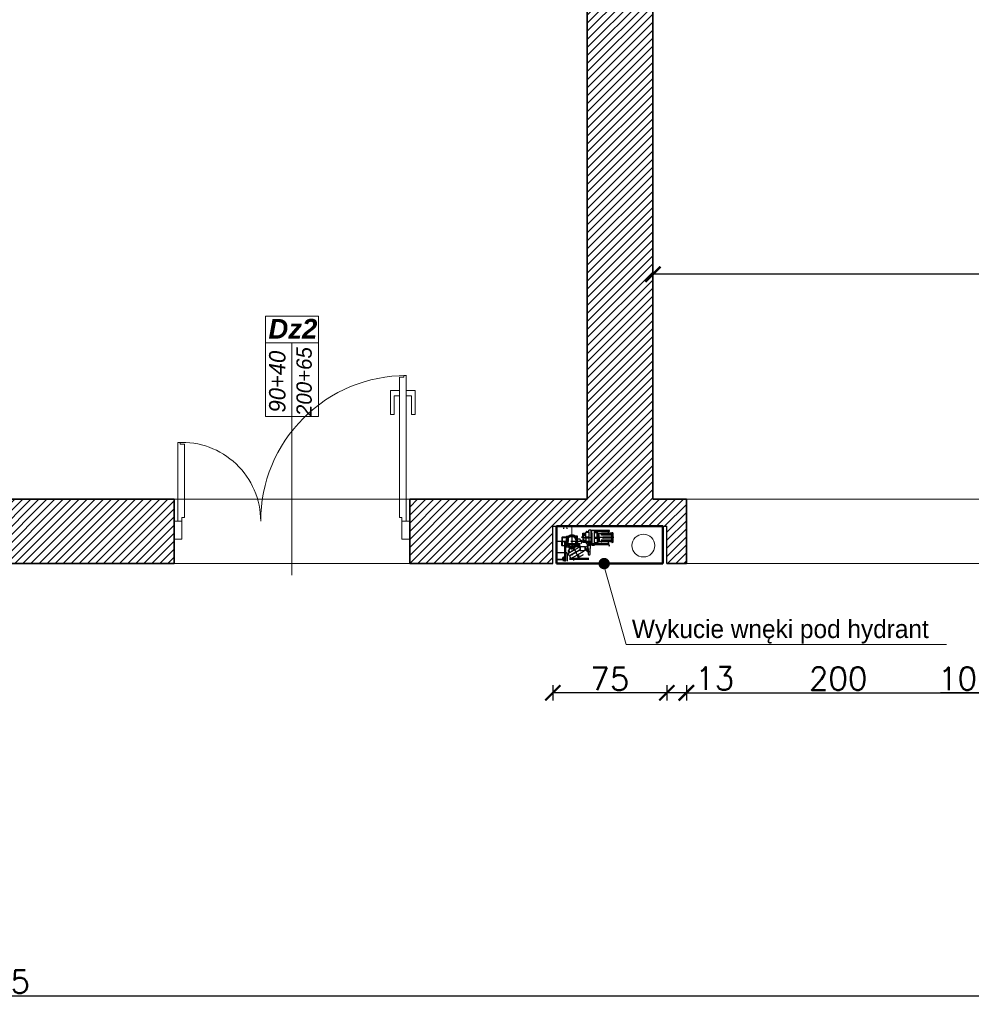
# Model space of a CAD drawing. Header units: millimetres. Extents: x -587 to 358276, y -26688 to 221215.
# Tile 250 of 256: x 15619 to 16245, y 10531 to 11179. Entities that reach past the tile are written whole.
import ezdxf
from ezdxf.lldxf.tags import DXFTag

# ---------------------------------------------------------------- set-up
doc = ezdxf.new("R2010")
doc.units = ezdxf.units.MM
doc.header["$MEASUREMENT"] = 0
doc.linetypes.add('ACAD_ISO10W100', pattern=[18, 12, -3, 0, -3])
doc.linetypes.add('DASHED', pattern=[19.05, 12.7, -6.35])
for name, color, linetype, lineweight in [('A_istniejące ściany', 7, 'Continuous', 35), ('A_l.przerywana', 250, 'ICAD_ISO03W100', 9), ('A_okna wymieniane', 5, 'Continuous', 15), ('A_opisy', 166, 'Continuous', 15), ('l.przekrojowa', 5, 'Continuous', 30), ('l.przerywana', 104, 'ICAD_ISO03W100', 5), ('l.wypełnien', 253, 'Continuous', 5), ('Nowe_820-G Rysunki Obrazki_Nr_pióra__1', 7, 'Continuous', 13), ('Nowe_820-G Rysunki Obrazki_Nr_pióra__23', 7, 'Continuous', 15), ('WYMIAROWA', 1, 'Continuous', 20), ('wymiarowanie', 176, 'Continuous', 9)]:
    doc.layers.add(name, color=color, linetype=linetype, lineweight=lineweight)
doc.layers.add('osie', color=8, linetype='ACAD_ISO10W100')
doc.styles.add('ARIALL', font='GOTHIC.TTF', dxfattribs={"height": 40})
doc.styles.add('ROMANS', font='romans')
doc.styles.add('styl2', font='simplex.shx')
tags = doc.linetypes.add('ICAD_ISO03W100', pattern=[30, 12, -18]).pattern_tags.tags
tags[6:7] = [DXFTag(74, 4), DXFTag(75, 0), DXFTag(340, '0'), DXFTag(46, 1.0), DXFTag(50, 0.0), DXFTag(44, 0.0), DXFTag(45, 0.0)]
tags[4:5] = [DXFTag(74, 4), DXFTag(75, 0), DXFTag(340, '0'), DXFTag(46, 1.0), DXFTag(50, 0.0), DXFTag(44, 0.0), DXFTag(45, 0.0)]
doc.dimstyles.new('Kopia I_1.100', dxfattribs={"dimtxt": 15, "dimasz": 10, "dimexe": 5, "dimexo": 1, "dimgap": 1.5, "dimtad": 1, "dimdec": 1, "dimrnd": 0.5, "dimtxsty": 'styl2', "dimblk": 'ARCHTICK', "dimcen": 5, "dimadec": 0, "dimazin": 0, "dimtfac": 1, "dimtdec": 1, "dimtmove": 0, "dimatfit": 3, "dimldrblk": 'ARCHTICK', "dimfxl": 10, "dimfxlon": 1, "dimarcsym": 0})

# ---------------------------------------------------------------- blocks, each defined once
blk = doc.blocks.new('_ArchTick')
at = {"color": 0, "linetype": 'ByBlock', "const_width": 0.15}
blk.add_lwpolyline([(-0.5, -0.5), (0.5, 0.5)], dxfattribs=at)
blk = doc.blocks.new('*D4189')
at = {"layer": 'Defpoints', "color": 0}
for p in [(14932.23, 10596.21), (16267.42, 10581.82), (16267.42, 10536.99)]:
    blk.add_point(p, dxfattribs=at)
at = {"layer": 'wymiarowanie', "color": 0, "lineweight": -2}
for p, q in [((14932.23, 10541.99), (14932.23, 10531.99)), ((16267.42, 10541.99), (16267.42, 10531.99)), ((14932.23, 10536.99), (16267.42, 10536.99))]:
    blk.add_line(p, q, dxfattribs=at)
at = {"layer": 'wymiarowanie', "color": 0, "lineweight": -2, "xscale": 10, "yscale": 10, "zscale": 10, "rotation": 180}
blk.add_blockref('_ArchTick', (14932.23, 10536.99), dxfattribs=at)
at = {"layer": 'wymiarowanie', "color": 0, "lineweight": -2, "xscale": 10, "yscale": 10, "zscale": 10}
blk.add_blockref('_ArchTick', (16267.42, 10536.99), dxfattribs=at)
at = {"layer": 'wymiarowanie', "color": 0, "insert": (15599.82, 10546.37), "char_height": 15, "attachment_point": 5, "style": 'styl2'}
blk.add_mtext('1335', dxfattribs=at)
blk = doc.blocks.new('*D4219')
at = {"layer": 'Defpoints', "color": 0}
for p in [(16044.57, 10821.43), (16057.45, 10821.43), (16044.57, 10736.36)]:
    blk.add_point(p, dxfattribs=at)
at = {"layer": 'wymiarowanie', "color": 0, "lineweight": -2}
for p, q in [((16044.57, 10741.36), (16044.57, 10731.36)), ((16057.45, 10741.36), (16057.45, 10731.36)), ((16057.45, 10736.36), (16044.57, 10736.36))]:
    blk.add_line(p, q, dxfattribs=at)
at = {"layer": 'wymiarowanie', "color": 0, "lineweight": -2, "xscale": 10, "yscale": 10, "zscale": 10, "rotation": 180}
blk.add_blockref('_ArchTick', (16044.57, 10736.36), dxfattribs=at)
at = {"layer": 'wymiarowanie', "color": 0, "lineweight": -2, "xscale": 10, "yscale": 10, "zscale": 10}
blk.add_blockref('_ArchTick', (16057.45, 10736.36), dxfattribs=at)
at = {"layer": 'wymiarowanie', "color": 0, "insert": (16076.12, 10745.91), "char_height": 15, "attachment_point": 5, "style": 'styl2'}
blk.add_mtext('13', dxfattribs=at)
blk = doc.blocks.new('*D4220')
at = {"layer": 'Defpoints', "color": 0}
for p in [(15969.57, 10821.43), (16044.57, 10821.43), (15969.57, 10736.36)]:
    blk.add_point(p, dxfattribs=at)
at = {"layer": 'wymiarowanie', "color": 0, "lineweight": -2}
for p, q in [((15969.57, 10741.36), (15969.57, 10731.36)), ((16044.57, 10741.36), (16044.57, 10731.36)), ((16044.57, 10736.36), (15969.57, 10736.36))]:
    blk.add_line(p, q, dxfattribs=at)
at = {"layer": 'wymiarowanie', "color": 0, "lineweight": -2, "xscale": 10, "yscale": 10, "zscale": 10, "rotation": 180}
blk.add_blockref('_ArchTick', (15969.57, 10736.36), dxfattribs=at)
at = {"layer": 'wymiarowanie', "color": 0, "lineweight": -2, "xscale": 10, "yscale": 10, "zscale": 10}
blk.add_blockref('_ArchTick', (16044.57, 10736.36), dxfattribs=at)
at = {"layer": 'wymiarowanie', "color": 0, "insert": (16007.07, 10745.55), "char_height": 15, "attachment_point": 5, "style": 'styl2'}
blk.add_mtext('75', dxfattribs=at)
blk = doc.blocks.new('*D4221')
at = {"layer": 'Defpoints', "color": 0}
for p in [(16057.45, 10821.43), (16257.26, 10821.43), (16257.26, 10736.36)]:
    blk.add_point(p, dxfattribs=at)
at = {"layer": 'wymiarowanie', "color": 0, "lineweight": -2}
for p, q in [((16057.45, 10741.36), (16057.45, 10731.36)), ((16257.26, 10741.36), (16257.26, 10731.36)), ((16057.45, 10736.36), (16257.26, 10736.36))]:
    blk.add_line(p, q, dxfattribs=at)
at = {"layer": 'wymiarowanie', "color": 0, "lineweight": -2, "xscale": 10, "yscale": 10, "zscale": 10, "rotation": 180}
blk.add_blockref('_ArchTick', (16057.45, 10736.36), dxfattribs=at)
at = {"layer": 'wymiarowanie', "color": 0, "lineweight": -2, "xscale": 10, "yscale": 10, "zscale": 10}
blk.add_blockref('_ArchTick', (16257.26, 10736.36), dxfattribs=at)
at = {"layer": 'wymiarowanie', "color": 0, "insert": (16157.35, 10745.74), "char_height": 15, "attachment_point": 5, "style": 'styl2'}
blk.add_mtext('200', dxfattribs=at)
blk = doc.blocks.new('*D4222')
at = {"layer": 'Defpoints', "color": 0}
for p in [(16257.26, 10821.43), (16267.42, 10777.06), (16267.42, 10736.36)]:
    blk.add_point(p, dxfattribs=at)
at = {"layer": 'wymiarowanie', "color": 0, "lineweight": -2}
for p, q in [((16257.26, 10741.36), (16257.26, 10731.36)), ((16267.42, 10741.36), (16267.42, 10731.36)), ((16257.26, 10736.36), (16224.61, 10736.36)), ((16257.26, 10736.36), (16267.42, 10736.36))]:
    blk.add_line(p, q, dxfattribs=at)
at = {"layer": 'wymiarowanie', "color": 0, "lineweight": -2, "xscale": 10, "yscale": 10, "zscale": 10, "rotation": 180}
blk.add_blockref('_ArchTick', (16257.26, 10736.36), dxfattribs=at)
at = {"layer": 'wymiarowanie', "color": 0, "lineweight": -2, "xscale": 10, "yscale": 10, "zscale": 10}
blk.add_blockref('_ArchTick', (16267.42, 10736.36), dxfattribs=at)
at = {"layer": 'wymiarowanie', "color": 0, "insert": (16235.86, 10745.74), "char_height": 15, "attachment_point": 5, "style": 'styl2'}
blk.add_mtext('10', dxfattribs=at)
blk = doc.blocks.new('*D4225')
at = {"layer": 'Defpoints', "color": 0}
for p in [(16035.43, 11076.54), (16565.45, 11052.2), (16035.43, 11011.82)]:
    blk.add_point(p, dxfattribs=at)
at = {"layer": 'wymiarowanie', "color": 0, "lineweight": -2}
for p, q in [((16035.43, 11016.82), (16035.43, 11006.82)), ((16565.45, 11016.82), (16565.45, 11006.82)), ((16565.45, 11011.82), (16035.43, 11011.82))]:
    blk.add_line(p, q, dxfattribs=at)
at = {"layer": 'wymiarowanie', "color": 0, "lineweight": -2, "xscale": 10, "yscale": 10, "zscale": 10, "rotation": 180}
blk.add_blockref('_ArchTick', (16035.43, 11011.82), dxfattribs=at)
at = {"layer": 'wymiarowanie', "color": 0, "lineweight": -2, "xscale": 10, "yscale": 10, "zscale": 10}
blk.add_blockref('_ArchTick', (16565.45, 11011.82), dxfattribs=at)
at = {"layer": 'wymiarowanie', "color": 0, "insert": (16300.44, 11021.19), "char_height": 15, "attachment_point": 5, "style": 'styl2'}
blk.add_mtext('530', dxfattribs=at)

msp = doc.modelspace()

# ---------------------------------------------------------------- hatches: boundary and pattern name
at = {"layer": 'l.wypełnien'}
h = msp.add_hatch(dxfattribs=at)
h.set_pattern_fill('ANSI31', color=256, scale=30, style=0)
h.set_pattern_definition([(45, (4866.0028, 29.4387), (-2.6516504, 2.6516504), [])])
h.paths.add_polyline_path([(15875.41, 10837.51), (15875.41, 10821.43), (15969.57, 10821.43), (15969.57, 10845.98), (16044.57, 10845.98), (16044.57, 10821.43), (16057.45, 10821.43), (16057.45, 10863.76), (16035.43, 10863.76), (16035.43, 11163.76), (16035.43, 11360.75), (16115.87, 11360.75), (16115.87, 11375.99), (16115.87, 11387.85), (16115.87, 11403.93), (16035.43, 11403.93), (15992.25, 11403.93), (15992.25, 11163.76), (15992.25, 10863.76), (15875.41, 10863.76), (15875.41, 10849.37)])
h.paths.add_polyline_path([(16270.81, 11403.93), (16270.81, 11360.75), (16468.93, 11360.75), (16468.93, 11403.93)])
h.paths.add_polyline_path([(15182.23, 10821.43), (15272.43, 10821.43), (15291.43, 10821.43), (15310.43, 10821.43), (15329.43, 10821.43), (15354.71, 10821.43), (15354.71, 10837.51), (15354.71, 10849.37), (15354.71, 10863.76), (15182.23, 10863.76)])
h.paths.add_polyline_path([(15583.87, 10821.43), (15720.47, 10821.43), (15720.47, 10863.76), (15583.87, 10863.76)])
h.paths.add_polyline_path([(15509.65, 10863.76), (15509.65, 10849.37), (15509.65, 10837.51), (15509.65, 10821.43), (15583.87, 10821.43), (15583.87, 10863.76)])
h.paths.add_polyline_path([(16623.87, 11403.93), (16623.87, 11360.75), (16665.43, 11360.75), (16665.43, 11403.93)])
h.paths.add_polyline_path([(15146.43, 10863.76), (15146.43, 10821.43), (15182.23, 10821.43), (15182.23, 10863.76)])

# ---------------------------------------------------------------- linework, layer by layer
at = {"layer": 'A_istniejące ściany', "color": 7}
for points in [[(15992.25, 11403.93), (15992.25, 11163.76)], [(16035.43, 11360.75), (16035.43, 11163.76)], [(16035.43, 11163.76), (16035.43, 11360.75)], [(15992.25, 11163.76), (15992.25, 10863.76)], [(16035.43, 10863.76), (16035.43, 11163.76)], [(16035.43, 11163.76), (16035.43, 10863.76)], [(15720.47, 10863.76), (15509.65, 10863.76)], [(15720.47, 10821.43), (15720.47, 10863.76)], [(15992.25, 10863.76), (15875.41, 10863.76)], [(15875.41, 10863.76), (15875.41, 10821.43)], [(15875.41, 10863.76), (15875.41, 10849.37)], [(16057.45, 10863.76), (16035.43, 10863.76)], [(16057.45, 10821.43), (16057.45, 10863.76)], [(15720.47, 10837.51), (15720.47, 10821.43)], [(15720.47, 10821.43), (15509.65, 10821.43)], [(15875.41, 10821.43), (15969.57, 10821.43)], [(15969.57, 10821.43), (15875.41, 10821.43)], [(16044.57, 10821.43), (16057.45, 10821.43)]]:
    msp.add_lwpolyline(points, dxfattribs=at)
at = {"layer": 'A_l.przerywana', "color": 7, "ltscale": 0.3}
for points in [[(15720.47, 10863.76), (15875.41, 10863.76)], [(15875.41, 10821.43), (15720.47, 10821.43)], [(15875.41, 10821.43), (15720.47, 10821.43)]]:
    msp.add_lwpolyline(points, dxfattribs=at)
at = {"layer": 'A_okna wymieniane', "lineweight": 9}
for points in [[(15870.33, 10849.37), (15873.12, 10849.37), (15873.12, 10945.14), (15871.62, 10945.12), (15871.44, 10943.98), (15868.59, 10943.98), (15868.59, 10851.67), (15870.33, 10851.67), (15870.33, 10849.37)], [(15725.55, 10849.37), (15722.77, 10849.37), (15722.77, 10901.09), (15724.27, 10901.08), (15724.45, 10899.93), (15727.3, 10899.93), (15727.3, 10851.67), (15725.55, 10851.67), (15725.55, 10849.37)]]:
    msp.add_lwpolyline(points, dxfattribs=at)
at = {"layer": 'A_okna wymieniane'}
for points in [[(15868.59, 10935.22), (15862.79, 10935.22), (15862.79, 10919.56), (15865.11, 10919.56), (15865.11, 10931.74), (15868.59, 10931.74)], [(15873.12, 10935.22), (15878.92, 10935.22), (15878.92, 10919.56), (15876.6, 10919.56), (15876.6, 10931.74), (15873.12, 10931.74)]]:
    msp.add_lwpolyline(points, dxfattribs=at)
at = {"layer": 'A_okna wymieniane', "linetype": 'Continuous', "lineweight": 15}
for points in [[(15725.55, 10849.37), (15720.47, 10849.37)], [(15725.55, 10837.51), (15725.55, 10849.37)], [(15725.55, 10844.29), (15725.55, 10841.75)], [(15875.41, 10849.37), (15870.33, 10849.37)], [(15870.33, 10849.37), (15870.33, 10837.51)], [(15720.47, 10837.51), (15725.55, 10837.51)], [(15870.33, 10837.51), (15875.41, 10837.51)]]:
    msp.add_lwpolyline(points, dxfattribs=at)
at = {"layer": 'A_okna wymieniane', "linetype": 'ICAD_ISO03W100', "lineweight": 13, "ltscale": 0.3}
msp.add_arc((15873.12, 10849.37), 95.77, 89.94689, 179.99967, dxfattribs=at)
at = {"layer": 'A_okna wymieniane', "linetype": 'ICAD_ISO03W100', "ltscale": 0.3}
msp.add_arc((15725.55, 10849.37), 51.8, 0.00075, 93.08214, dxfattribs=at)
at = {"layer": 'A_opisy'}
msp.add_line((15797.94, 10918.15), (15797.94, 10813.88), dxfattribs=at)
at = {"layer": 'A_opisy', "ltscale": 0.3}
for points in [[(15815.47, 10984.11), (15815.47, 10966.59), (15780.42, 10966.59), (15780.42, 10984.11)], [(15780.42, 10918.15), (15780.42, 10966.59), (15797.94, 10966.59), (15797.94, 10918.15)], [(15797.94, 10918.15), (15797.94, 10966.59), (15815.47, 10966.59), (15815.47, 10918.15)]]:
    msp.add_lwpolyline(points, close=True, dxfattribs=at)
at = {"layer": 'A_opisy', "const_width": 3.75}
msp.add_lwpolyline([(16005.23, 10821.43, 1), (16001.48, 10821.43, 1)], format="xyb", close=True, dxfattribs=at)
at = {"layer": 'l.przekrojowa', "color": 7}
for p, q in [((15969.57, 10821.43), (15969.57, 10845.98)), ((15969.57, 10845.98), (16044.57, 10845.98)), ((16044.57, 10821.43), (16044.57, 10845.98))]:
    msp.add_line(p, q, dxfattribs=at)
at = {"layer": 'l.przerywana', "color": 7, "ltscale": 0.3}
msp.add_lwpolyline([(16057.45, 10863.76), (16257.26, 10863.76), (16257.26, 10821.43), (16057.45, 10821.43)], close=True, dxfattribs=at)
at = {"layer": 'Nowe_820-G Rysunki Obrazki_Nr_pióra__1', "color": 7, "linetype": 'Continuous', "lineweight": 13}
for points in [[(15720.47, 10863.76), (15720.47, 10849.37)], [(15875.41, 10837.51), (15875.41, 10821.43)]]:
    msp.add_lwpolyline(points, dxfattribs=at)
at = {"layer": 'Nowe_820-G Rysunki Obrazki_Nr_pióra__23', "color": 7, "linetype": 'Continuous', "lineweight": 15}
for points in [[(15720.47, 10849.37), (15720.47, 10837.51)], [(15720.47, 10849.37), (15720.47, 10837.51)], [(15870.33, 10841.75), (15870.33, 10844.29)], [(15875.41, 10837.51), (15875.41, 10849.37)], [(15875.41, 10837.51), (15875.41, 10849.37)], [(15509.65, 10821.43), (15720.47, 10821.43)]]:
    msp.add_lwpolyline(points, dxfattribs=at)
at = {"layer": 'osie', "color": 1, "linetype": 'DASHED'}
for p, q in [((15975.77, 10838.81), (15975.57, 10838.61)), ((15975.57, 10838.61), (15978.56, 10838.62)), ((15975.57, 10838.61), (15975.58, 10835.91)), ((15978.56, 10838.82), (15975.77, 10838.81)), ((15975.77, 10838.81), (15975.79, 10833.02)), ((15978.56, 10839.42), (15978.57, 10835.93)), ((15978.56, 10839.42), (15979.66, 10839.42)), ((15978.56, 10838.4), (15979.67, 10838.4)), ((15979.66, 10839.42), (15979.68, 10835.93)), ((15982.18, 10840.13), (15982.18, 10830.95)), ((15985.76, 10839.39), (15984.7, 10839.38)), ((15984.7, 10839.38), (15984.72, 10835.96)), ((15985.43, 10835.96), (15985.41, 10839.39)), ((15985.78, 10835.96), (15985.76, 10839.39)), ((15985.77, 10837.62), (15987.59, 10837.63)), ((15988.67, 10838.63), (15989.52, 10840.1)), ((15989.1, 10836.18), (15989.95, 10837.65)), ((15989.82, 10839.19), (15989.22, 10838.07)), ((15989.27, 10838.53), (15989.27, 10841.51)), ((15989.27, 10841.51), (15991.27, 10841.51)), ((15989.27, 10840.6), (15991.27, 10840.6)), ((15989.27, 10840.19), (15991.27, 10840.19)), ((15989.27, 10838.75), (15991.27, 10838.75)), ((15989.27, 10838.53), (15989.27, 10835.55)), ((15989.27, 10838.32), (15991.27, 10838.32)), ((15989.39, 10839.88), (15989.67, 10839.72)), ((15990.5, 10838.53), (15995.64, 10838.53)), ((15991.27, 10838.53), (15991.27, 10841.83)), ((15991.27, 10838.53), (15991.27, 10841.83)), ((15992.97, 10841.83), (15991.27, 10841.83)), ((15991.27, 10841.36), (15991.27, 10841.51)), ((15991.27, 10838.53), (15991.27, 10835.55)), ((15991.27, 10838.53), (15991.27, 10835.23)), ((15991.52, 10841.83), (15991.53, 10842.15)), ((15993.17, 10838.83), (15991.82, 10838.83)), ((15993.17, 10838.23), (15991.85, 10838.24)), ((15991.91, 10842.55), (15993.17, 10842.59)), ((15994.87, 10843.43), (15993.17, 10843.43)), ((15993.17, 10842.03), (15993.17, 10843.43)), ((15993.17, 10842.03), (15993.17, 10833.63)), ((16009.62, 10838.53), (15994.47, 10838.53)), ((15994.87, 10841.83), (15994.87, 10843.43)), ((15994.87, 10835.56), (15994.87, 10841.83)), ((15994.87, 10841.53), (15995.05, 10840.83)), ((15995.23, 10841.53), (15995.05, 10840.83)), ((15995.05, 10840.83), (15995.05, 10836.23)), ((15995.05, 10836.23), (15995.05, 10840.83)), ((15995.23, 10843.43), (15996.93, 10843.43)), ((15995.23, 10841.53), (15995.23, 10843.43)), ((15995.23, 10841.51), (15995.23, 10835.23)), ((15996.93, 10835.03), (15996.93, 10843.43)), ((16006.59, 10843.18), (15996.93, 10843.18)), ((15998.2, 10842.55), (15996.93, 10842.59)), ((16006.59, 10842.58), (15996.93, 10842.58)), ((15996.93, 10838.83), (15998.26, 10838.83)), ((15996.93, 10838.23), (15998.29, 10838.23)), ((15997.13, 10841.83), (15998.83, 10841.83)), ((15998.58, 10841.83), (15998.58, 10842.15)), ((15999.18, 10841.88), (15998.83, 10841.88)), ((15998.83, 10838.53), (15998.83, 10841.88)), ((15998.83, 10838.53), (15998.83, 10841.83)), ((15998.83, 10841.36), (15998.83, 10841.51)), ((15998.83, 10838.53), (15998.83, 10841.51)), ((15998.83, 10838.53), (15998.83, 10835.55)), ((15998.83, 10838.53), (15998.83, 10835.18)), ((15998.83, 10838.53), (15998.83, 10835.23)), ((15999.18, 10838.53), (15999.18, 10841.88)), ((15999.73, 10840.81), (15999.18, 10840.81)), ((15999.18, 10838.53), (15999.18, 10835.18)), ((16000.13, 10841.18), (15999.73, 10841.18)), ((15999.73, 10841.18), (15999.73, 10838.53)), ((15999.73, 10835.88), (15999.73, 10838.53)), ((16001.42, 10841.23), (16000.13, 10841.23)), ((16000.13, 10838.53), (16000.13, 10841.23)), ((16000.13, 10838.53), (16000.13, 10841.18)), ((16000.13, 10838.53), (16000.13, 10835.83)), ((16000.13, 10838.53), (16000.13, 10835.88)), ((16008.33, 10841.08), (16001.35, 10841.08)), ((16008.33, 10841.38), (16001.73, 10841.38)), ((16008.33, 10840.67), (16001.73, 10840.67)), ((16008.33, 10840.2), (16001.73, 10840.2)), ((16008.33, 10838.86), (16002.66, 10838.86)), ((16008.33, 10838.21), (16002.66, 10838.21)), ((16006.15, 10841.38), (16006.15, 10842.58)), ((16008.33, 10835.83), (16008.33, 10841.53)), ((16009.03, 10841.73), (16008.53, 10841.73)), ((16009.03, 10841.73), (16009.03, 10835.33)), ((15978.57, 10835.93), (15972.07, 10835.93)), ((15994.1, 10835.97), (15975.58, 10835.97)), ((15975.59, 10833.22), (15975.58, 10835.91)), ((15975.59, 10833.22), (15978.58, 10833.24)), ((15975.79, 10833.02), (15975.59, 10833.22)), ((15978.58, 10833.03), (15975.79, 10833.02)), ((15977.27, 10835.23), (15977.27, 10823.33)), ((15977.87, 10835.23), (15977.87, 10823.33)), ((16006.59, 10834.38), (15977.87, 10834.38)), ((16006.59, 10833.78), (15977.87, 10833.78)), ((15978.57, 10832.63), (15978.57, 10835.93)), ((15978.58, 10833.46), (15979.69, 10833.46)), ((15978.59, 10832.44), (15979.7, 10832.44)), ((15979.7, 10832.44), (15979.68, 10835.93)), ((15982.2, 10831.76), (15980.02, 10830.5)), ((15980.8, 10828.76), (15988.07, 10832.96)), ((15982.18, 10833.37), (15984.77, 10828.88)), ((15983.57, 10830.36), (15982.89, 10831.53)), ((15984.09, 10830.66), (15983.42, 10831.81)), ((15984.65, 10834.89), (15984.73, 10834.76)), ((15984.74, 10832.53), (15984.72, 10835.96)), ((15985.79, 10832.53), (15984.74, 10832.53)), ((15985.33, 10833.57), (15985.46, 10833.64)), ((15985.43, 10835.96), (15985.44, 10832.53)), ((15985.44, 10833.63), (15985.74, 10833.8)), ((15986.59, 10832.33), (15985.74, 10833.8)), ((15985.78, 10835.96), (15985.79, 10832.53)), ((15985.79, 10834.3), (15987.6, 10834.31)), ((15985.86, 10833.59), (15986.14, 10833.74)), ((15986.67, 10833.61), (15987.34, 10832.54)), ((15987.44, 10837.14), (15987.72, 10836.98)), ((15987.54, 10836.67), (15988.92, 10835.87)), ((15987.6, 10833.05), (15987.59, 10831.39)), ((15987.59, 10831.39), (15987.6, 10832.7)), ((15987.59, 10829.72), (15987.59, 10831.39)), ((15987.59, 10831.39), (15987.59, 10830.08)), ((15987.6, 10832.7), (15990.67, 10832.68)), ((15987.72, 10836.98), (15989.1, 10836.18)), ((15988.92, 10835.87), (15988.07, 10834.4)), ((15989.27, 10836.88), (15991.27, 10836.88)), ((15989.27, 10836.46), (15991.27, 10836.46)), ((15989.27, 10835.55), (15991.27, 10835.55)), ((15990.67, 10832.68), (15990.66, 10830.06)), ((15990.66, 10832.06), (15991.31, 10832.06)), ((15991.27, 10835.7), (15991.27, 10835.55)), ((15992.97, 10835.23), (15991.27, 10835.23)), ((15991.31, 10832.61), (15992.51, 10833.11)), ((15991.31, 10831.4), (15991.31, 10832.61)), ((15991.31, 10832.06), (15991.31, 10831.4)), ((15991.31, 10830.71), (15991.31, 10831.37)), ((15991.31, 10831.37), (15991.31, 10830.16)), ((15991.52, 10835.23), (15991.53, 10834.92)), ((15991.91, 10834.52), (15993.17, 10834.48)), ((15992.51, 10833.11), (15992.88, 10834.37)), ((15992.51, 10833.11), (15992.51, 10831.41)), ((15992.51, 10829.66), (15992.51, 10831.36)), ((15992.89, 10831.41), (15992.88, 10835.08)), ((15992.89, 10831.36), (15992.88, 10827.69)), ((15994.87, 10833.63), (15993.17, 10833.63)), ((15994.09, 10835.13), (15994.1, 10831.42)), ((15994.09, 10827.65), (15994.1, 10831.36)), ((15994.87, 10835.53), (15995.05, 10836.23)), ((15994.87, 10835.56), (15994.87, 10835.23)), ((15994.87, 10835.23), (15994.87, 10833.63)), ((15995.23, 10835.53), (15995.05, 10836.23)), ((15995.23, 10835.23), (15995.23, 10833.63)), ((15995.23, 10833.63), (15996.93, 10833.63)), ((15996.93, 10835.03), (15996.93, 10833.63)), ((15998.2, 10834.52), (15996.93, 10834.48)), ((15997.13, 10835.23), (15998.83, 10835.23)), ((15998.58, 10835.23), (15998.58, 10834.92)), ((15998.83, 10835.7), (15998.83, 10835.55)), ((15999.18, 10835.18), (15998.83, 10835.18)), ((15999.73, 10836.25), (15999.18, 10836.25)), ((16000.13, 10835.88), (15999.73, 10835.88)), ((16001.42, 10835.83), (16000.13, 10835.83)), ((16008.33, 10835.98), (16001.35, 10835.98)), ((16008.33, 10836.87), (16001.73, 10836.87)), ((16008.33, 10836.4), (16001.73, 10836.4)), ((16008.33, 10835.68), (16001.73, 10835.68)), ((16006.15, 10833.58), (16006.15, 10835.68)), ((16008.33, 10835.83), (16008.33, 10835.53)), ((16009.03, 10835.33), (16008.53, 10835.33)), ((15978.57, 10828.53), (15972.07, 10828.53)), ((15977.32, 10825.03), (15976.82, 10825.03)), ((15977.32, 10825.03), (15976.82, 10825.03)), ((15976.84, 10826), (15976.89, 10825.81)), ((15977.07, 10824.78), (15977.07, 10825.28)), ((15977.07, 10824.78), (15977.07, 10825.28)), ((15993.17, 10824.78), (15977.87, 10824.78)), ((15979.07, 10828.03), (15979.07, 10823.03)), ((15980.8, 10828.76), (15979.59, 10828.06)), ((15980.44, 10826.59), (15979.59, 10828.06)), ((15979.72, 10829.6), (15980.32, 10828.48)), ((15980.15, 10830.29), (15979.87, 10830.13)), ((15980.87, 10829.03), (15980.02, 10830.5)), ((15981.82, 10827.39), (15980.44, 10826.59)), ((15982, 10827.08), (15980.62, 10826.28)), ((15980.62, 10826.28), (15981.47, 10824.8)), ((15982.68, 10825.5), (15981.47, 10824.8)), ((15981.72, 10828.33), (15981.69, 10828.33)), ((15987.26, 10830.53), (15981.82, 10827.39)), ((15987.44, 10830.21), (15982, 10827.08)), ((15982.08, 10827.54), (15982.78, 10827.73)), ((15982.87, 10824.15), (15982.2, 10825.22)), ((15982.26, 10827.23), (15982.78, 10827.73)), ((15982.68, 10825.5), (15989.95, 10829.7)), ((15982.76, 10826.52), (15982.75, 10826.49)), ((15986.76, 10830.03), (15982.78, 10827.73)), ((15986.76, 10830.03), (15982.78, 10827.73)), ((15982.95, 10825.43), (15983.8, 10823.96)), ((15989.52, 10827.26), (15983.8, 10823.96)), ((15987.36, 10824.4), (15984.77, 10828.88)), ((15985.45, 10827.1), (15986.13, 10825.93)), ((15985.97, 10827.4), (15986.63, 10826.25)), ((15987.28, 10830.54), (15986.76, 10830.03)), ((15987.46, 10830.23), (15986.76, 10830.03)), ((15987.26, 10830.53), (15987.54, 10830.69)), ((15987.59, 10830.08), (15990.66, 10830.06)), ((15990.66, 10830.72), (15991.31, 10830.71)), ((15991.31, 10830.16), (15992.51, 10829.66)), ((15992.51, 10829.66), (15992.88, 10828.4)), ((15972.07, 10824.03), (15976.07, 10824.03)), ((15976.57, 10824.03), (15972.07, 10824.03)), ((15976.57, 10823.03), (15976.57, 10824.03)), ((15977.26, 10824.25), (15977.3, 10824.06)), ((15977.82, 10823.33), (15977.32, 10823.33)), ((15977.57, 10823.08), (15977.57, 10823.58)), ((15993.17, 10824.18), (15977.87, 10824.18)), ((15983.68, 10824.18), (15983.4, 10824.02))]:
    msp.add_line(p, q, dxfattribs=at)
for centre, radius in [((15977.57, 10835.23), 0.3), ((15977.07, 10825.03), 0.85), ((15977.57, 10823.33), 0.325), ((15977.57, 10823.33), 0.3)]:
    msp.add_circle(centre, radius, dxfattribs=at)
for centre, radius, start, end in [((15977.07, 10844.33), 0.5, 90, 180), ((15978.57, 10844.33), 0.5, 0, 90), ((15982.2, 10835.55), 4.58, 56.86659, 123.66356), ((15988.84, 10838.53), 0.2, 150, 240), ((15989.46, 10839.38), 0.4, 332, 59.72755), ((15991.82, 10838.54), 0.298, 89.64782, 274.80864), ((15991.93, 10842.15), 0.4, 92, 179.72755), ((15992.97, 10842.03), 0.2, 270, 0), ((15997.13, 10842.03), 0.2, 180, 270), ((15998.18, 10842.15), 0.4, 0.27245, 88), ((15998.29, 10838.53), 0.298, 269.64782, 94.80864), ((16001.73, 10840.98), 0.4, 90, 165.52249), ((16002.66, 10838.53), 0.327, 90, 270), ((16006.59, 10842.88), 0.3, 270, 90), ((16008.53, 10841.53), 0.2, 90, 180), ((15982.2, 10836.34), 4.58, 236.86659, 303.66356), ((15984.74, 10833.93), 5.04, 198.27908, 216.9146), ((15983.15, 10831.68), 0.298, 25.19136, 210.35218), ((15986.34, 10833.4), 0.4, 32, 119.72755), ((15986.76, 10832.43), 0.2, 210, 300), ((15991.93, 10834.92), 0.4, 180.27245, 268), ((15993.48, 10835.08), 0.605, 0.26508, 180.26508), ((15993.48, 10834.15), 0.636, 198.21329, 342.31687), ((15993.49, 10832.88), 0.636, 18.21329, 162.31687), ((15992.97, 10835.03), 0.2, 0, 90), ((15997.13, 10835.03), 0.2, 90, 180), ((15998.18, 10834.92), 0.4, 272, 359.72755), ((16001.73, 10836.08), 0.4, 194.47751, 270), ((16006.59, 10833.28), 0.3, 270, 90), ((16008.53, 10835.53), 0.2, 180, 270), ((15978.57, 10828.03), 0.5, 0, 90), ((15980.08, 10829.78), 0.4, 120.27245, 208), ((15980.7, 10828.93), 0.2, 300, 30), ((15982.78, 10825.33), 0.2, 30, 120), ((15986.38, 10826.08), 0.298, 209.64782, 34.80864), ((15993.49, 10829.9), 0.636, 197.68313, 341.78671), ((15993.48, 10828.62), 0.636, 17.68313, 161.78671), ((15993.48, 10827.69), 0.605, 179.73492, 359.73492), ((15983.2, 10824.37), 0.4, 212, 299.72755)]:
    msp.add_arc(centre, radius, start, end, dxfattribs=at)
at = {"layer": 'osie', "color": 1, "linetype": 'DASHED', "extrusion": (0, 0, -1)}
msp.add_ellipse((16001.73, 10840.43), major_axis=(-0.387, 0), ratio=0.605026, start_param=4.712389, end_param=7.853982, dxfattribs=at)
at = {"layer": 'osie', "color": 1, "linetype": 'DASHED'}
msp.add_ellipse((16001.73, 10836.64), major_axis=(-0.387, 0), ratio=0.605026, start_param=4.712389, end_param=7.853982, dxfattribs=at)
at = {"layer": 'WYMIAROWA', "color": 1, "lineweight": 50}
for p, q in [((15972.07, 10821.43), (15972.07, 10845.93)), ((16042.07, 10845.93), (15972.07, 10845.93)), ((16042.07, 10821.43), (16042.07, 10845.93)), ((16042.07, 10821.43), (15972.07, 10821.43))]:
    msp.add_line(p, q, dxfattribs=at)
at = {"layer": 'WYMIAROWA', "color": 1}
msp.add_line((15982.01, 10845.93), (15982.01, 10829.99), dxfattribs=at)
at = {"layer": 'WYMIAROWA', "color": 1, "lineweight": 50}
msp.add_circle((15982.01, 10835.93), 3.5, dxfattribs=at)
at = {"layer": 'WYMIAROWA', "color": 1}
msp.add_circle((16029.17, 10833.27), 7.5, dxfattribs=at)
at = {"layer": 'wymiarowanie', "lineweight": 5}
msp.add_line((16003.36, 10819.55), (16017.8, 10768.08), dxfattribs=at)
at = {"layer": 'wymiarowanie'}
msp.add_line((16017.8, 10768.08), (16228.66, 10768.08), dxfattribs=at)

# ---------------------------------------------------------------- texts
at = {"layer": 'A_opisy', "ltscale": 0.3, "width": 109.7533, "attachment_point": 1, "style": 'ARIALL'}
for s, insert, char_height, rotation in [('{\\fArial|b1|i1|c238|p34;Dz2}', (15782.43, 10982.38), 12.96, 0), ('\\pxqc;{\\fCentury Gothic|b0|i1|c238|p34;90+40\\P\\H0.933333x;200+65}', (15782.85, 10886.25), 10.8, 90)]:
    msp.add_mtext(s, dxfattribs=dict(at, insert=insert, char_height=char_height, rotation=rotation))
at = {"layer": 'wymiarowanie', "color": 6, "linetype": 'Continuous', "insert": (16349.26, 10784.43), "char_height": 12, "width": 327.6277, "attachment_point": 3, "style": 'ROMANS'}
msp.add_mtext('\\pxql;{\\fCentury Gothic|b0|i0|c238|p0;\\C256;Wykucie wnęki pod hydrant }', dxfattribs=at)

# ---------------------------------------------------------------- dimensions: what is measured, and where the dimension line sits
at = {"layer": 'wymiarowanie'}
for base, p1, p2, picture, middle in [((16035.43, 11011.82), (16565.45, 11052.2), (16035.43, 11076.54), '*D4225', (16300.44, 11021.19)), ((15969.57, 10736.36), (16044.57, 10821.43), (15969.57, 10821.43), '*D4220', (16007.07, 10745.55)), ((16257.26, 10736.36), (16057.45, 10821.43), (16257.26, 10821.43), '*D4221', (16157.35, 10745.74)), ((16267.42, 10536.99), (14932.23, 10596.21), (16267.42, 10581.82), '*D4189', (15599.82, 10546.37))]:
    dim = msp.add_linear_dim(base=base, p1=p1, p2=p2, dimstyle='Kopia I_1.100', override={"dimtmove": 1, "dimfxl": 5}, dxfattribs=at)
    dim.commit()
    dim.dimension.update_dxf_attribs({"geometry": picture, "text_midpoint": middle})
for base, p1, p2, picture, middle in [((16044.57, 10736.36), (16057.45, 10821.43), (16044.57, 10821.43), '*D4219', (16076.12, 10736.53)), ((16267.42, 10736.36), (16257.26, 10821.43), (16267.42, 10777.06), '*D4222', (16235.86, 10736.36))]:
    dim = msp.add_linear_dim(base=base, p1=p1, p2=p2, dimstyle='Kopia I_1.100', override={"dimtmove": 1, "dimfxl": 5}, dxfattribs=at)
    dim.commit()
    dim.dimension.update_dxf_attribs({"geometry": picture, "text_midpoint": middle, "dimtype": 160})

doc.saveas('drawing.dxf')
